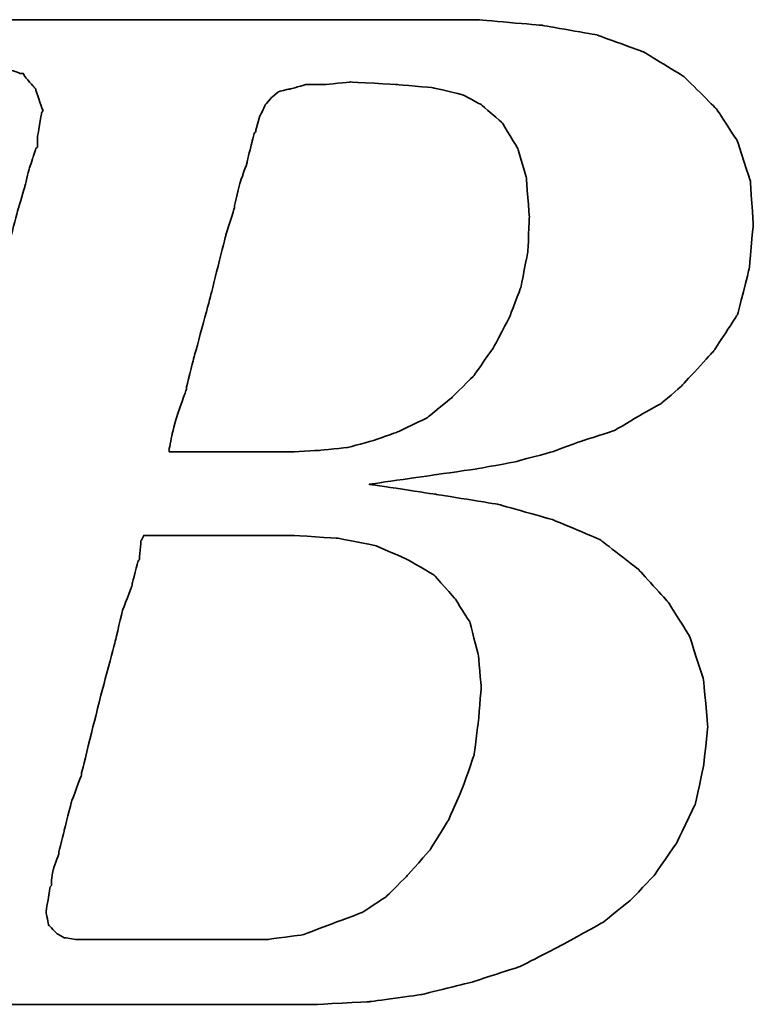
# Model space of a CAD drawing. Header units: millimetres. Extents: x -75 to 176, y -426 to -259.
# Tile 42 of 56: x 94.5 to 96.61, y -337.13 to -334.3. Entities that reach past the tile are written whole.
import ezdxf

# ---------------------------------------------------------------- set-up
doc = ezdxf.new("R2010")
doc.units = ezdxf.units.MM
doc.header["$LTSCALE"] = 0.1
doc.layers.add('CHA', color=7, linetype='CONTINUOUS')
doc.layers.add('layer 1', color=7, linetype='CONTINUOUS')

# ---------------------------------------------------------------- blocks, each defined once
blk = doc.blocks.new('TBI MOTION logo(完整正式版)')
at = {"layer": 'layer 1', "color": 22, "lineweight": 35}
for points, knots in [([(-64.65375, -6.86375), (-64.65375, -6.86375), (-64.84375, -7.29625), (-64.84375, -7.29625), (-64.84375, -7.29625), (-64.84375, -7.29625), (-64.86875, -7.34375), (-64.86875, -7.34375), (-64.86875, -7.34375), (-64.86875, -7.34375), (-64.86875, -7.36875), (-64.86875, -7.36875), (-64.86875, -7.36875), (-64.86875, -7.36875), (-65.15375, -7.65375), (-65.15375, -7.65375), (-65.15375, -7.65375), (-65.15375, -7.65375), (-65.17875, -7.65375), (-65.17875, -7.65375), (-65.17875, -7.65375), (-65.17875, -7.65375), (-65.20375, -7.67875), (-65.20375, -7.67875), (-65.20375, -7.67875), (-65.20375, -7.67875), (-65.58875, -7.87125), (-65.58875, -7.87125), (-65.58875, -7.87125), (-65.58875, -7.87125), (-65.63375, -7.87125), (-65.63375, -7.87125), (-65.63375, -7.87125), (-65.63375, -7.87125), (-65.65875, -7.89375), (-65.65875, -7.89375), (-65.65875, -7.89375), (-65.65875, -7.89375), (-66.09375, -7.94375), (-66.09375, -7.94375), (-66.09375, -7.94375), (-66.09375, -7.94375), (-66.11375, -7.94375), (-66.11375, -7.94375), (-66.11375, -7.94375), (-66.11375, -7.94375), (-66.16375, -7.94375), (-66.16375, -7.94375), (-66.16375, -7.94375), (-66.16375, -7.94375), (-66.30875, -7.94375), (-66.30875, -7.94375), (-66.30875, -7.94375), (-66.30875, -7.94375), (-66.69375, -7.94375), (-66.69375, -7.94375), (-66.69375, -7.94375), (-66.69375, -7.94375), (-67.07375, -7.94375), (-67.07375, -7.94375), (-67.07375, -7.94375), (-67.07375, -7.94375), (-67.12375, -7.94375), (-67.12375, -7.94375), (-67.12375, -7.94375), (-67.12375, -7.94375), (-67.12375, -7.96625), (-67.12375, -7.96625), (-67.12375, -7.96625), (-67.12375, -7.96625), (-67.14875, -7.99125), (-67.14875, -7.99125), (-67.14875, -7.99125), (-67.14875, -7.99125), (-67.24375, -8.34875), (-67.24375, -8.34875), (-67.24375, -8.34875), (-67.24375, -8.34875), (-67.31375, -8.68625), (-67.31375, -8.68625), (-67.31375, -8.68625), (-67.31375, -8.68625), (-67.26875, -8.68625), (-67.26875, -8.68625), (-67.26875, -8.68625), (-67.26875, -8.68625), (-67.07375, -8.68625), (-67.07375, -8.68625), (-67.07375, -8.68625), (-67.07375, -8.68625), (-66.54875, -8.68625), (-66.54875, -8.68625), (-66.54875, -8.68625), (-66.54875, -8.68625), (-65.82625, -8.68625), (-65.82625, -8.68625), (-65.82625, -8.68625), (-65.82625, -8.68625), (-65.01375, -8.68625), (-65.01375, -8.68625), (-65.01375, -8.68625), (-65.01375, -8.68625), (-64.05375, -8.68625), (-64.05375, -8.68625), (-64.05375, -8.68625), (-64.05375, -8.68625), (-62.08375, -8.68625), (-62.08375, -8.68625), (-62.08375, -8.68625), (-62.08375, -8.68625), (-60.06875, -8.68625), (-60.06875, -8.68625), (-60.06875, -8.68625), (-60.06875, -8.68625), (-59.10875, -8.68625), (-59.10875, -8.68625), (-59.10875, -8.68625), (-59.10875, -8.68625), (-58.29375, -8.68625), (-58.29375, -8.68625), (-58.29375, -8.68625), (-58.29375, -8.68625), (-57.57375, -8.68625), (-57.57375, -8.68625), (-57.57375, -8.68625), (-57.57375, -8.68625), (-57.04875, -8.68625), (-57.04875, -8.68625), (-57.04875, -8.68625), (-57.04875, -8.68625), (-56.85375, -8.68625), (-56.85375, -8.68625), (-56.85375, -8.68625), (-56.85375, -8.68625), (-56.70875, -8.68625), (-56.70875, -8.68625), (-56.70875, -8.68625), (-56.70875, -8.68625), (-56.61375, -8.68625), (-56.61375, -8.68625), (-56.61375, -8.68625), (-56.61375, -8.68625), (-56.56875, -8.68625), (-56.56875, -8.68625), (-56.56875, -8.68625), (-56.56875, -8.68625), (-55.65375, -8.63875), (-55.65375, -8.63875), (-55.65375, -8.63875), (-55.65375, -8.63875), (-54.76875, -8.51875), (-54.76875, -8.51875), (-54.76875, -8.51875), (-54.76875, -8.51875), (-53.90375, -8.30375), (-53.90375, -8.30375), (-53.90375, -8.30375), (-53.90375, -8.30375), (-53.08875, -8.03875), (-53.08875, -8.03875), (-53.08875, -8.03875), (-53.08875, -8.03875), (-52.34375, -7.65375), (-52.34375, -7.65375), (-52.34375, -7.65375), (-52.34375, -7.65375), (-51.69875, -7.29625), (-51.69875, -7.29625), (-51.69875, -7.29625), (-51.69875, -7.29625), (-51.21875, -6.91125), (-51.21875, -6.91125), (-51.21875, -6.91125), (-51.21875, -6.91125), (-50.83375, -6.50375), (-50.83375, -6.50375), (-50.83375, -6.50375), (-50.83375, -6.50375), (-50.44875, -5.94875), (-50.44875, -5.94875), (-50.44875, -5.94875), (-50.44875, -5.94875), (-50.13875, -5.30375), (-50.13875, -5.30375), (-50.13875, -5.30375), (-50.13875, -5.30375), (-49.99375, -4.65375), (-49.99375, -4.65375), (-49.99375, -4.65375), (-49.99375, -4.65375), (-49.92375, -3.98375), (-49.92375, -3.98375), (-49.92375, -3.98375), (-49.92375, -3.98375), (-49.99375, -3.19374), (-49.99375, -3.19374), (-49.99375, -3.19374), (-49.99375, -3.19374), (-50.23374, -2.44874), (-50.23374, -2.44874), (-50.23374, -2.44874), (-50.23374, -2.44874), (-50.59375, -1.87374), (-50.59375, -1.87374), (-50.59375, -1.87374), (-50.59375, -1.87374), (-51.09875, -1.31874), (-51.09875, -1.31874), (-51.09875, -1.31874), (-51.09875, -1.31874), (-51.74375, -0.81875), (-51.74375, -0.81875), (-51.74375, -0.81875), (-51.74375, -0.81875), (-52.53875, -0.48125), (-52.53875, -0.48125), (-52.53875, -0.48125), (-52.53875, -0.48125), (-53.47375, -0.21875), (-53.47375, -0.21875), (-53.47375, -0.21875), (-53.47375, -0.21875), (-54.52875, -0.04874), (-54.52875, -0.04874), (-54.52875, -0.04874), (-54.52875, -0.04874), (-55.65375, 0.12125), (-55.65375, 0.12125), (-55.65375, 0.12125), (-55.65375, 0.12125), (-54.50375, 0.28624), (-54.50375, 0.28624), (-54.50375, 0.28624), (-54.50375, 0.28624), (-53.83375, 0.38124), (-53.83375, 0.38124), (-53.83375, 0.38124), (-53.83375, 0.38124), (-53.18375, 0.50125), (-53.18375, 0.50125), (-53.18375, 0.50125), (-53.18375, 0.50125), (-52.55875, 0.66874), (-52.55875, 0.66874), (-52.55875, 0.66874), (-52.55875, 0.66874), (-52.03375, 0.86124), (-52.03375, 0.86124), (-52.03375, 0.86124), (-52.03375, 0.86124), (-51.50374, 1.03124), (-51.50374, 1.03124), (-51.50374, 1.03124), (-51.50374, 1.03124), (-51.09875, 1.27125), (-51.09875, 1.27125), (-51.09875, 1.27125), (-51.09875, 1.27125), (-50.71375, 1.48624), (-50.71375, 1.48624), (-50.71375, 1.48624), (-50.71375, 1.48624), (-50.37625, 1.77625), (-50.37625, 1.77625), (-50.37625, 1.77625), (-50.37625, 1.77625), (-49.82375, 2.37625), (-49.82375, 2.37625), (-49.82375, 2.37625), (-49.82375, 2.37625), (-49.41875, 2.99625), (-49.41875, 2.99625), (-49.41875, 2.99625), (-49.41875, 2.99625), (-49.22375, 3.76625), (-49.22375, 3.76625), (-49.22375, 3.76625), (-49.22375, 3.76625), (-49.15375, 4.50874), (-49.15375, 4.50874), (-49.15375, 4.50874), (-49.15375, 4.50874), (-49.20375, 5.25125), (-49.20375, 5.25125), (-49.20375, 5.25125), (-49.20375, 5.25125), (-49.41875, 5.92625), (-49.41875, 5.92625), (-49.41875, 5.92625), (-49.41875, 5.92625), (-49.77875, 6.47625), (-49.77875, 6.47625), (-49.77875, 6.47625), (-49.77875, 6.47625), (-50.33125, 7.02624), (-50.33125, 7.02624), (-50.33125, 7.02624), (-50.33125, 7.02624), (-51.00125, 7.43625), (-51.00125, 7.43625), (-51.00125, 7.43625), (-51.00125, 7.43625), (-51.79375, 7.72625), (-51.79375, 7.72625), (-51.79375, 7.72625), (-51.79375, 7.72625), (-52.72875, 7.89124), (-52.72875, 7.89124), (-52.72875, 7.89124), (-52.72875, 7.89124), (-53.83375, 7.98625), (-53.83375, 7.98625), (-53.83375, 7.98625), (-53.83375, 7.98625), (-53.92875, 7.98625), (-53.92875, 7.98625), (-53.92875, 7.98625), (-53.92875, 7.98625), (-54.26375, 7.98625), (-54.26375, 7.98625), (-54.26375, 7.98625), (-54.26375, 7.98625), (-54.74375, 7.98625), (-54.74375, 7.98625), (-54.74375, 7.98625), (-54.74375, 7.98625), (-55.36875, 7.98625), (-55.36875, 7.98625), (-55.36875, 7.98625), (-55.36875, 7.98625), (-56.13375, 7.98625), (-56.13375, 7.98625), (-56.13375, 7.98625), (-56.13375, 7.98625), (-56.94875, 7.98625), (-56.94875, 7.98625), (-56.94875, 7.98625), (-56.94875, 7.98625), (-58.77625, 7.98625), (-58.77625, 7.98625), (-58.77625, 7.98625), (-58.77625, 7.98625), (-60.59875, 7.98625), (-60.59875, 7.98625), (-60.59875, 7.98625), (-60.59875, 7.98625), (-61.41375, 7.98625), (-61.41375, 7.98625), (-61.41375, 7.98625), (-61.41375, 7.98625), (-62.17875, 7.98625), (-62.17875, 7.98625), (-62.17875, 7.98625), (-62.17875, 7.98625), (-62.80375, 7.98625), (-62.80375, 7.98625), (-62.80375, 7.98625), (-62.80375, 7.98625), (-63.30625, 7.98625), (-63.30625, 7.98625), (-63.30625, 7.98625), (-63.30625, 7.98625), (-63.57375, 7.98625), (-63.57375, 7.98625), (-63.57375, 7.98625), (-63.57375, 7.98625), (-63.57375, 7.96375), (-63.57375, 7.96375), (-63.57375, 7.96375), (-63.57375, 7.96375), (-63.59875, 7.94125), (-63.59875, 7.94125), (-63.59875, 7.94125), (-63.59875, 7.94125), (-63.69375, 7.55625), (-63.69375, 7.55625), (-63.69375, 7.55625), (-63.69375, 7.55625), (-63.76375, 7.24624), (-63.76375, 7.24624), (-63.76375, 7.24624), (-63.76375, 7.24624), (-63.23875, 7.24624), (-63.23875, 7.24624), (-63.23875, 7.24624), (-63.23875, 7.24624), (-62.75875, 7.24624), (-62.75875, 7.24624), (-62.75875, 7.24624), (-62.75875, 7.24624), (-62.61125, 7.24624), (-62.61125, 7.24624), (-62.61125, 7.24624), (-62.61125, 7.24624), (-62.56625, 7.24624), (-62.56625, 7.24624), (-62.56625, 7.24624), (-62.56625, 7.24624), (-62.22875, 7.24624), (-62.22875, 7.24624), (-62.22875, 7.24624), (-62.22875, 7.24624), (-62.20375, 7.24624), (-62.20375, 7.24624), (-62.20375, 7.24624), (-62.20375, 7.24624), (-62.17875, 7.21875), (-62.17875, 7.21875), (-62.17875, 7.21875), (-62.17875, 7.21875), (-61.96375, 7.17125), (-61.96375, 7.17125), (-61.96375, 7.17125), (-61.96375, 7.17125), (-61.72375, 7.12624), (-61.72375, 7.12624), (-61.72375, 7.12624), (-61.72375, 7.12624), (-61.70375, 7.12624), (-61.70375, 7.12624), (-61.70375, 7.12624), (-61.70375, 7.12624), (-61.55875, 7.07624), (-61.55875, 7.07624), (-61.55875, 7.07624), (-61.55875, 7.07624), (-61.50875, 7.07624), (-61.50875, 7.07624), (-61.50875, 7.07624), (-61.50875, 7.07624), (-61.48375, 7.02624), (-61.48375, 7.02624), (-61.48375, 7.02624), (-61.48375, 7.02624), (-61.31875, 6.83375), (-61.31875, 6.83375), (-61.31875, 6.83375), (-61.31875, 6.83375), (-61.29375, 6.81125), (-61.29375, 6.81125), (-61.29375, 6.81125), (-61.29375, 6.81125), (-61.29375, 6.78625), (-61.29375, 6.78625), (-61.29375, 6.78625), (-61.29375, 6.78625), (-61.19875, 6.50124), (-61.19875, 6.50124), (-61.19875, 6.50124), (-61.19875, 6.50124), (-61.17375, 6.45124), (-61.17375, 6.45124), (-61.17375, 6.45124), (-61.17375, 6.45124), (-61.19875, 6.40625), (-61.19875, 6.40625), (-61.19875, 6.40625), (-61.19875, 6.40625), (-61.26875, 5.99624), (-61.26875, 5.99624), (-61.26875, 5.99624), (-61.26875, 5.99624), (-61.26875, 5.85125), (-61.26875, 5.85125), (-61.26875, 5.85125), (-61.26875, 5.85125), (-61.26875, 5.82625), (-61.26875, 5.82625), (-61.26875, 5.82625), (-61.26875, 5.82625), (-61.29375, 5.80625), (-61.29375, 5.80625), (-61.29375, 5.80625), (-61.29375, 5.80625), (-61.34125, 5.66125), (-61.34125, 5.66125), (-61.34125, 5.66125), (-61.34125, 5.66125), (-61.41375, 5.44625), (-61.41375, 5.44625), (-61.41375, 5.44625), (-61.41375, 5.44625), (-61.48375, 5.15625), (-61.48375, 5.15625), (-61.48375, 5.15625), (-61.48375, 5.15625), (-61.58375, 4.82124), (-61.58375, 4.82124), (-61.58375, 4.82124), (-61.58375, 4.82124), (-61.79875, 4.00375), (-61.79875, 4.00375), (-61.79875, 4.00375), (-61.79875, 4.00375), (-62.05875, 2.99625), (-62.05875, 2.99625), (-62.05875, 2.99625), (-62.05875, 2.99625), (-62.34875, 1.91625), (-62.34875, 1.91625), (-62.34875, 1.91625), (-62.34875, 1.91625), (-62.97375, -0.41124), (-62.97375, -0.41124), (-62.97375, -0.41124), (-62.97375, -0.41124), (-63.59875, -2.75875), (-63.59875, -2.75875), (-63.59875, -2.75875), (-63.59875, -2.75875), (-63.88375, -3.86374), (-63.88375, -3.86374), (-63.88375, -3.86374), (-63.88375, -3.86374), (-64.14875, -4.82374), (-64.14875, -4.82374), (-64.14875, -4.82374), (-64.14875, -4.82374), (-64.36375, -5.64125), (-64.36375, -5.64125), (-64.36375, -5.64125), (-64.36375, -5.64125), (-64.43625, -5.97625), (-64.43625, -5.97625), (-64.43625, -5.97625), (-64.43625, -5.97625), (-64.50875, -6.28625), (-64.50875, -6.28625), (-64.50875, -6.28625), (-64.50875, -6.28625), (-64.50875, -6.30875), (-64.50875, -6.30875), (-64.50875, -6.30875), (-64.50875, -6.30875), (-64.57875, -6.50375), (-64.57875, -6.50375), (-64.57875, -6.50375), (-64.57875, -6.50375), (-64.62875, -6.69625), (-64.62875, -6.69625), (-64.62875, -6.69625), (-64.62875, -6.69625), (-64.62875, -6.76875), (-64.62875, -6.76875), (-64.62875, -6.76875), (-64.62875, -6.76875), (-64.62875, -6.81375), (-64.62875, -6.81375), (-64.62875, -6.81375), (-64.62875, -6.81375), (-64.62875, -6.83875), (-64.62875, -6.83875), (-64.62875, -6.83875), (-64.62875, -6.83875), (-64.65375, -6.86375), (-64.65375, -6.86375)], [0, 0, 0, 0, 0.00719424, 0.00719424, 0.00719424, 0.00719425, 0.01438849, 0.01438849, 0.01438849, 0.0143885, 0.02158273, 0.02158273, 0.02158273, 0.02158274, 0.02877698, 0.02877698, 0.02877698, 0.02877699, 0.03597122, 0.03597122, 0.03597122, 0.03597123, 0.04316547, 0.04316547, 0.04316547, 0.04316548, 0.05035971, 0.05035971, 0.05035971, 0.05035972, 0.05755396, 0.05755396, 0.05755396, 0.05755397, 0.0647482, 0.0647482, 0.0647482, 0.06474821, 0.07194245, 0.07194245, 0.07194245, 0.07194246, 0.07913669, 0.07913669, 0.07913669, 0.0791367, 0.08633094, 0.08633094, 0.08633094, 0.08633095, 0.09352518, 0.09352518, 0.09352518, 0.09352519, 0.10071942, 0.10071942, 0.10071942, 0.10071943, 0.10791367, 0.10791367, 0.10791367, 0.10791368, 0.11510791, 0.11510791, 0.11510791, 0.11510792, 0.12230216, 0.12230216, 0.12230216, 0.12230217, 0.1294964, 0.1294964, 0.1294964, 0.12949641, 0.13669065, 0.13669065, 0.13669065, 0.13669066, 0.14388489, 0.14388489, 0.14388489, 0.1438849, 0.15107914, 0.15107914, 0.15107914, 0.15107915, 0.15827338, 0.15827338, 0.15827338, 0.15827339, 0.16546763, 0.16546763, 0.16546763, 0.16546764, 0.17266187, 0.17266187, 0.17266187, 0.17266188, 0.17985612, 0.17985612, 0.17985612, 0.17985613, 0.18705036, 0.18705036, 0.18705036, 0.18705037, 0.1942446, 0.1942446, 0.1942446, 0.19424461, 0.20143885, 0.20143885, 0.20143885, 0.20143886, 0.20863309, 0.20863309, 0.20863309, 0.2086331, 0.21582734, 0.21582734, 0.21582734, 0.21582735, 0.22302158, 0.22302158, 0.22302158, 0.22302159, 0.23021583, 0.23021583, 0.23021583, 0.23021584, 0.23741007, 0.23741007, 0.23741007, 0.23741008, 0.24460432, 0.24460432, 0.24460432, 0.24460433, 0.25179856, 0.25179856, 0.25179856, 0.25179857, 0.25899281, 0.25899281, 0.25899281, 0.25899282, 0.26618705, 0.26618705, 0.26618705, 0.26618706, 0.27338129, 0.27338129, 0.27338129, 0.2733813, 0.28057554, 0.28057554, 0.28057554, 0.28057555, 0.28776978, 0.28776978, 0.28776978, 0.28776979, 0.29496403, 0.29496403, 0.29496403, 0.29496404, 0.30215827, 0.30215827, 0.30215827, 0.30215828, 0.30935252, 0.30935252, 0.30935252, 0.30935253, 0.31654676, 0.31654676, 0.31654676, 0.31654677, 0.32374101, 0.32374101, 0.32374101, 0.32374102, 0.33093525, 0.33093525, 0.33093525, 0.33093526, 0.3381295, 0.3381295, 0.3381295, 0.33812951, 0.34532374, 0.34532374, 0.34532374, 0.34532375, 0.35251799, 0.35251799, 0.35251799, 0.352518, 0.35971223, 0.35971223, 0.35971223, 0.35971224, 0.36690647, 0.36690647, 0.36690647, 0.36690648, 0.37410072, 0.37410072, 0.37410072, 0.37410073, 0.38129496, 0.38129496, 0.38129496, 0.38129497, 0.38848921, 0.38848921, 0.38848921, 0.38848922, 0.39568345, 0.39568345, 0.39568345, 0.39568346, 0.4028777, 0.4028777, 0.4028777, 0.40287771, 0.41007194, 0.41007194, 0.41007194, 0.41007195, 0.41726619, 0.41726619, 0.41726619, 0.4172662, 0.42446043, 0.42446043, 0.42446043, 0.42446044, 0.43165468, 0.43165468, 0.43165468, 0.43165469, 0.43884892, 0.43884892, 0.43884892, 0.43884893, 0.44604317, 0.44604317, 0.44604317, 0.44604318, 0.45323741, 0.45323741, 0.45323741, 0.45323742, 0.46043165, 0.46043165, 0.46043165, 0.46043166, 0.4676259, 0.4676259, 0.4676259, 0.46762591, 0.47482014, 0.47482014, 0.47482014, 0.47482015, 0.48201439, 0.48201439, 0.48201439, 0.4820144, 0.48920863, 0.48920863, 0.48920863, 0.48920864, 0.49640288, 0.49640288, 0.49640288, 0.49640289, 0.50359712, 0.50359712, 0.50359712, 0.50359713, 0.51079137, 0.51079137, 0.51079137, 0.51079138, 0.51798561, 0.51798561, 0.51798561, 0.51798562, 0.52517986, 0.52517986, 0.52517986, 0.52517987, 0.5323741, 0.5323741, 0.5323741, 0.53237411, 0.53956835, 0.53956835, 0.53956835, 0.53956836, 0.54676259, 0.54676259, 0.54676259, 0.5467626, 0.55395683, 0.55395683, 0.55395683, 0.55395684, 0.56115108, 0.56115108, 0.56115108, 0.56115109, 0.56834532, 0.56834532, 0.56834532, 0.56834533, 0.57553957, 0.57553957, 0.57553957, 0.57553958, 0.58273381, 0.58273381, 0.58273381, 0.58273382, 0.58992806, 0.58992806, 0.58992806, 0.58992807, 0.5971223, 0.5971223, 0.5971223, 0.59712231, 0.60431655, 0.60431655, 0.60431655, 0.60431656, 0.61151079, 0.61151079, 0.61151079, 0.6115108, 0.61870504, 0.61870504, 0.61870504, 0.61870505, 0.62589928, 0.62589928, 0.62589928, 0.62589929, 0.63309353, 0.63309353, 0.63309353, 0.63309354, 0.64028777, 0.64028777, 0.64028777, 0.64028778, 0.64748201, 0.64748201, 0.64748201, 0.64748202, 0.65467626, 0.65467626, 0.65467626, 0.65467627, 0.6618705, 0.6618705, 0.6618705, 0.66187051, 0.66906475, 0.66906475, 0.66906475, 0.66906476, 0.67625899, 0.67625899, 0.67625899, 0.676259, 0.68345324, 0.68345324, 0.68345324, 0.68345325, 0.69064748, 0.69064748, 0.69064748, 0.69064749, 0.69784173, 0.69784173, 0.69784173, 0.69784174, 0.70503597, 0.70503597, 0.70503597, 0.70503598, 0.71223022, 0.71223022, 0.71223022, 0.71223023, 0.71942446, 0.71942446, 0.71942446, 0.71942447, 0.72661871, 0.72661871, 0.72661871, 0.72661872, 0.73381295, 0.73381295, 0.73381295, 0.73381296, 0.74100719, 0.74100719, 0.74100719, 0.7410072, 0.74820144, 0.74820144, 0.74820144, 0.74820145, 0.75539568, 0.75539568, 0.75539568, 0.75539569, 0.76258993, 0.76258993, 0.76258993, 0.76258994, 0.76978417, 0.76978417, 0.76978417, 0.76978418, 0.77697842, 0.77697842, 0.77697842, 0.77697843, 0.78417266, 0.78417266, 0.78417266, 0.78417267, 0.79136691, 0.79136691, 0.79136691, 0.79136692, 0.79856115, 0.79856115, 0.79856115, 0.79856116, 0.8057554, 0.8057554, 0.8057554, 0.80575541, 0.81294964, 0.81294964, 0.81294964, 0.81294965, 0.82014388, 0.82014388, 0.82014388, 0.82014389, 0.82733813, 0.82733813, 0.82733813, 0.82733814, 0.83453237, 0.83453237, 0.83453237, 0.83453238, 0.84172662, 0.84172662, 0.84172662, 0.84172663, 0.84892086, 0.84892086, 0.84892086, 0.84892087, 0.85611511, 0.85611511, 0.85611511, 0.85611512, 0.86330935, 0.86330935, 0.86330935, 0.86330936, 0.8705036, 0.8705036, 0.8705036, 0.87050361, 0.87769784, 0.87769784, 0.87769784, 0.87769785, 0.88489209, 0.88489209, 0.88489209, 0.8848921, 0.89208633, 0.89208633, 0.89208633, 0.89208634, 0.89928058, 0.89928058, 0.89928058, 0.89928059, 0.90647482, 0.90647482, 0.90647482, 0.90647483, 0.91366906, 0.91366906, 0.91366906, 0.91366907, 0.92086331, 0.92086331, 0.92086331, 0.92086332, 0.92805755, 0.92805755, 0.92805755, 0.92805756, 0.9352518, 0.9352518, 0.9352518, 0.93525181, 0.94244604, 0.94244604, 0.94244604, 0.94244605, 0.94964029, 0.94964029, 0.94964029, 0.9496403, 0.95683453, 0.95683453, 0.95683453, 0.95683454, 0.96402878, 0.96402878, 0.96402878, 0.96402879, 0.97122302, 0.97122302, 0.97122302, 0.97122303, 0.97841727, 0.97841727, 0.97841727, 0.97841728, 0.98561151, 0.98561151, 0.98561151, 0.98561152, 0.99280576, 0.99280576, 0.99280576, 0.99280577, 1, 1, 1, 1]), ([(-57.50375, 6.35625), (-57.50375, 6.35625), (-57.57375, 6.11625), (-57.57375, 6.11625), (-57.57375, 6.11625), (-57.57375, 6.11625), (-57.57375, 6.09125), (-57.57375, 6.09125), (-57.57375, 6.09125), (-57.57375, 6.09125), (-57.59875, 6.06625), (-57.59875, 6.06625), (-57.59875, 6.06625), (-57.59875, 6.06625), (-57.64875, 5.87625), (-57.64875, 5.87625), (-57.64875, 5.87625), (-57.64875, 5.87625), (-57.71875, 5.58875), (-57.71875, 5.58875), (-57.71875, 5.58875), (-57.71875, 5.58875), (-57.71875, 5.56625), (-57.71875, 5.56625), (-57.71875, 5.56625), (-57.71875, 5.56625), (-57.83875, 5.23125), (-57.83875, 5.23125), (-57.83875, 5.23125), (-57.83875, 5.23125), (-57.93625, 4.82124), (-57.93625, 4.82124), (-57.93625, 4.82124), (-57.93625, 4.82124), (-57.93625, 4.79624), (-57.93625, 4.79624), (-57.93625, 4.79624), (-57.93625, 4.79624), (-58.07875, 4.34125), (-58.07875, 4.34125), (-58.07875, 4.34125), (-58.07875, 4.34125), (-58.34375, 3.28625), (-58.34375, 3.28625), (-58.34375, 3.28625), (-58.34375, 3.28625), (-58.62875, 2.23124), (-58.62875, 2.23124), (-58.62875, 2.23124), (-58.62875, 2.23124), (-58.74875, 1.75125), (-58.74875, 1.75125), (-58.74875, 1.75125), (-58.74875, 1.75125), (-58.74875, 1.72625), (-58.74875, 1.72625), (-58.74875, 1.72625), (-58.74875, 1.72625), (-58.89375, 1.31625), (-58.89375, 1.31625), (-58.89375, 1.31625), (-58.89375, 1.31625), (-58.98875, 0.98124), (-58.98875, 0.98124), (-58.98875, 0.98124), (-58.98875, 0.98124), (-59.03875, 0.71625), (-59.03875, 0.71625), (-59.03875, 0.71625), (-59.03875, 0.71625), (-59.03875, 0.66874), (-59.03875, 0.66874), (-59.03875, 0.66874), (-59.03875, 0.66874), (-58.91875, 0.66874), (-58.91875, 0.66874), (-58.91875, 0.66874), (-58.91875, 0.66874), (-58.53375, 0.66874), (-58.53375, 0.66874), (-58.53375, 0.66874), (-58.53375, 0.66874), (-58.10375, 0.66874), (-58.10375, 0.66874), (-58.10375, 0.66874), (-58.10375, 0.66874), (-57.66875, 0.66874), (-57.66875, 0.66874), (-57.66875, 0.66874), (-57.66875, 0.66874), (-57.33375, 0.66874), (-57.33375, 0.66874), (-57.33375, 0.66874), (-57.33375, 0.66874), (-57.09375, 0.66874), (-57.09375, 0.66874), (-57.09375, 0.66874), (-57.09375, 0.66874), (-56.99875, 0.66874), (-56.99875, 0.66874), (-56.99875, 0.66874), (-56.99875, 0.66874), (-56.49375, 0.69374), (-56.49375, 0.69374), (-56.49375, 0.69374), (-56.49375, 0.69374), (-56.01375, 0.74374), (-56.01375, 0.74374), (-56.01375, 0.74374), (-56.01375, 0.74374), (-55.58375, 0.86124), (-55.58375, 0.86124), (-55.58375, 0.86124), (-55.58375, 0.86124), (-55.17375, 1.00624), (-55.17375, 1.00624), (-55.17375, 1.00624), (-55.17375, 1.00624), (-54.67375, 1.24625), (-54.67375, 1.24625), (-54.67375, 1.24625), (-54.67375, 1.24625), (-54.26375, 1.58124), (-54.26375, 1.58124), (-54.26375, 1.58124), (-54.26375, 1.58124), (-53.87875, 1.96374), (-53.87875, 1.96374), (-53.87875, 1.96374), (-53.87875, 1.96374), (-53.54375, 2.44625), (-53.54375, 2.44625), (-53.54375, 2.44625), (-53.54375, 2.44625), (-53.27875, 2.95125), (-53.27875, 2.95125), (-53.27875, 2.95125), (-53.27875, 2.95125), (-53.08875, 3.45124), (-53.08875, 3.45124), (-53.08875, 3.45124), (-53.08875, 3.45124), (-52.96875, 4.05124), (-52.96875, 4.05124), (-52.96875, 4.05124), (-52.96875, 4.05124), (-52.94375, 4.65125), (-52.94375, 4.65125), (-52.94375, 4.65125), (-52.94375, 4.65125), (-52.99375, 5.30125), (-52.99375, 5.30125), (-52.99375, 5.30125), (-52.99375, 5.30125), (-53.13875, 5.80625), (-53.13875, 5.80625), (-53.13875, 5.80625), (-53.13875, 5.80625), (-53.39875, 6.23625), (-53.39875, 6.23625), (-53.39875, 6.23625), (-53.39875, 6.23625), (-53.75875, 6.54875), (-53.75875, 6.54875), (-53.75875, 6.54875), (-53.75875, 6.54875), (-54.07375, 6.71625), (-54.07375, 6.71625), (-54.07375, 6.71625), (-54.07375, 6.71625), (-54.57375, 6.83375), (-54.57375, 6.83375), (-54.57375, 6.83375), (-54.57375, 6.83375), (-55.17375, 6.88625), (-55.17375, 6.88625), (-55.17375, 6.88625), (-55.17375, 6.88625), (-55.96875, 6.93125), (-55.96875, 6.93125), (-55.96875, 6.93125), (-55.96875, 6.93125), (-56.39875, 6.88625), (-56.39875, 6.88625), (-56.39875, 6.88625), (-56.39875, 6.88625), (-56.42125, 6.88625), (-56.42125, 6.88625), (-56.42125, 6.88625), (-56.42125, 6.88625), (-56.73375, 6.88625), (-56.73375, 6.88625), (-56.73375, 6.88625), (-56.73375, 6.88625), (-56.99875, 6.81125), (-56.99875, 6.81125), (-56.99875, 6.81125), (-56.99875, 6.81125), (-57.02375, 6.81125), (-57.02375, 6.81125), (-57.02375, 6.81125), (-57.02375, 6.81125), (-57.18875, 6.76625), (-57.18875, 6.76625), (-57.18875, 6.76625), (-57.18875, 6.76625), (-57.30875, 6.66625), (-57.30875, 6.66625), (-57.30875, 6.66625), (-57.30875, 6.66625), (-57.40875, 6.54875), (-57.40875, 6.54875), (-57.40875, 6.54875), (-57.40875, 6.54875), (-57.50375, 6.35625), (-57.50375, 6.35625)], [0, 0, 0, 0, 0.01851852, 0.01851852, 0.01851852, 0.01851853, 0.03703704, 0.03703704, 0.03703704, 0.03703705, 0.05555556, 0.05555556, 0.05555556, 0.05555557, 0.07407407, 0.07407407, 0.07407407, 0.07407408, 0.09259259, 0.09259259, 0.09259259, 0.0925926, 0.11111111, 0.11111111, 0.11111111, 0.11111112, 0.12962963, 0.12962963, 0.12962963, 0.12962964, 0.14814815, 0.14814815, 0.14814815, 0.14814816, 0.16666667, 0.16666667, 0.16666667, 0.16666668, 0.18518519, 0.18518519, 0.18518519, 0.1851852, 0.2037037, 0.2037037, 0.2037037, 0.20370371, 0.22222222, 0.22222222, 0.22222222, 0.22222223, 0.24074074, 0.24074074, 0.24074074, 0.24074075, 0.25925926, 0.25925926, 0.25925926, 0.25925927, 0.27777778, 0.27777778, 0.27777778, 0.27777779, 0.2962963, 0.2962963, 0.2962963, 0.29629631, 0.31481481, 0.31481481, 0.31481481, 0.31481482, 0.33333333, 0.33333333, 0.33333333, 0.33333334, 0.35185185, 0.35185185, 0.35185185, 0.35185186, 0.37037037, 0.37037037, 0.37037037, 0.37037038, 0.38888889, 0.38888889, 0.38888889, 0.3888889, 0.40740741, 0.40740741, 0.40740741, 0.40740742, 0.42592593, 0.42592593, 0.42592593, 0.42592594, 0.44444444, 0.44444444, 0.44444444, 0.44444445, 0.46296296, 0.46296296, 0.46296296, 0.46296297, 0.48148148, 0.48148148, 0.48148148, 0.48148149, 0.5, 0.5, 0.5, 0.50000001, 0.51851852, 0.51851852, 0.51851852, 0.51851853, 0.53703704, 0.53703704, 0.53703704, 0.53703705, 0.55555556, 0.55555556, 0.55555556, 0.55555557, 0.57407407, 0.57407407, 0.57407407, 0.57407408, 0.59259259, 0.59259259, 0.59259259, 0.5925926, 0.61111111, 0.61111111, 0.61111111, 0.61111112, 0.62962963, 0.62962963, 0.62962963, 0.62962964, 0.64814815, 0.64814815, 0.64814815, 0.64814816, 0.66666667, 0.66666667, 0.66666667, 0.66666668, 0.68518519, 0.68518519, 0.68518519, 0.6851852, 0.7037037, 0.7037037, 0.7037037, 0.70370371, 0.72222222, 0.72222222, 0.72222222, 0.72222223, 0.74074074, 0.74074074, 0.74074074, 0.74074075, 0.75925926, 0.75925926, 0.75925926, 0.75925927, 0.77777778, 0.77777778, 0.77777778, 0.77777779, 0.7962963, 0.7962963, 0.7962963, 0.79629631, 0.81481481, 0.81481481, 0.81481481, 0.81481482, 0.83333333, 0.83333333, 0.83333333, 0.83333334, 0.85185185, 0.85185185, 0.85185185, 0.85185186, 0.87037037, 0.87037037, 0.87037037, 0.87037038, 0.88888889, 0.88888889, 0.88888889, 0.8888889, 0.90740741, 0.90740741, 0.90740741, 0.90740742, 0.92592593, 0.92592593, 0.92592593, 0.92592594, 0.94444444, 0.94444444, 0.94444444, 0.94444445, 0.96296296, 0.96296296, 0.96296296, 0.96296297, 0.98148148, 0.98148148, 0.98148148, 0.98148149, 1, 1, 1, 1]), ([(-61.03125, -6.57375), (-61.03125, -6.57375), (-61.03125, -6.67125), (-61.03125, -6.67125), (-61.03125, -6.67125), (-61.03125, -6.67125), (-61.05375, -6.69625), (-61.05375, -6.69625), (-61.05375, -6.69625), (-61.05375, -6.69625), (-61.12375, -7.12875), (-61.12375, -7.12875), (-61.12375, -7.12875), (-61.12375, -7.12875), (-61.07875, -7.34375), (-61.07875, -7.34375), (-61.07875, -7.34375), (-61.07875, -7.34375), (-60.93375, -7.48875), (-60.93375, -7.48875), (-60.93375, -7.48875), (-60.93375, -7.48875), (-60.81375, -7.55625), (-60.81375, -7.55625), (-60.81375, -7.55625), (-60.81375, -7.55625), (-60.62375, -7.58375), (-60.62375, -7.58375), (-60.62375, -7.58375), (-60.62375, -7.58375), (-60.30875, -7.58375), (-60.30875, -7.58375), (-60.30875, -7.58375), (-60.30875, -7.58375), (-59.97375, -7.58375), (-59.97375, -7.58375), (-59.97375, -7.58375), (-59.97375, -7.58375), (-59.87875, -7.58375), (-59.87875, -7.58375), (-59.87875, -7.58375), (-59.87875, -7.58375), (-59.63625, -7.58375), (-59.63625, -7.58375), (-59.63625, -7.58375), (-59.63625, -7.58375), (-58.96875, -7.58375), (-58.96875, -7.58375), (-58.96875, -7.58375), (-58.96875, -7.58375), (-58.29375, -7.58375), (-58.29375, -7.58375), (-58.29375, -7.58375), (-58.29375, -7.58375), (-58.05375, -7.58375), (-58.05375, -7.58375), (-58.05375, -7.58375), (-58.05375, -7.58375), (-57.98375, -7.58375), (-57.98375, -7.58375), (-57.98375, -7.58375), (-57.98375, -7.58375), (-57.35875, -7.58375), (-57.35875, -7.58375), (-57.35875, -7.58375), (-57.35875, -7.58375), (-56.78375, -7.50875), (-56.78375, -7.50875), (-56.78375, -7.50875), (-56.78375, -7.50875), (-56.27875, -7.31875), (-56.27875, -7.31875), (-56.27875, -7.31875), (-56.27875, -7.31875), (-55.77375, -7.12875), (-55.77375, -7.12875), (-55.77375, -7.12875), (-55.77375, -7.12875), (-55.36875, -6.86375), (-55.36875, -6.86375), (-55.36875, -6.86375), (-55.36875, -6.86375), (-55.00875, -6.50375), (-55.00875, -6.50375), (-55.00875, -6.50375), (-55.00875, -6.50375), (-54.62375, -6.06875), (-54.62375, -6.06875), (-54.62375, -6.06875), (-54.62375, -6.06875), (-54.31375, -5.56875), (-54.31375, -5.56875), (-54.31375, -5.56875), (-54.31375, -5.56875), (-54.07375, -5.01625), (-54.07375, -5.01625), (-54.07375, -5.01625), (-54.07375, -5.01625), (-53.87875, -4.46374), (-53.87875, -4.46374), (-53.87875, -4.46374), (-53.87875, -4.46374), (-53.80875, -3.91375), (-53.80875, -3.91375), (-53.80875, -3.91375), (-53.80875, -3.91375), (-53.75875, -3.31375), (-53.75875, -3.31375), (-53.75875, -3.31375), (-53.75875, -3.31375), (-53.80875, -2.75875), (-53.80875, -2.75875), (-53.80875, -2.75875), (-53.80875, -2.75875), (-53.95375, -2.20875), (-53.95375, -2.20875), (-53.95375, -2.20875), (-53.95375, -2.20875), (-54.19375, -1.82625), (-54.19375, -1.82625), (-54.19375, -1.82625), (-54.19375, -1.82625), (-54.55375, -1.41875), (-54.55375, -1.41875), (-54.55375, -1.41875), (-54.55375, -1.41875), (-55.00875, -1.15125), (-55.00875, -1.15125), (-55.00875, -1.15125), (-55.00875, -1.15125), (-55.56125, -0.91375), (-55.56125, -0.91375), (-55.56125, -0.91375), (-55.56125, -0.91375), (-56.18125, -0.79375), (-56.18125, -0.79375), (-56.18125, -0.79375), (-56.18125, -0.79375), (-56.94875, -0.74374), (-56.94875, -0.74374), (-56.94875, -0.74374), (-56.94875, -0.74374), (-56.99875, -0.74374), (-56.99875, -0.74374), (-56.99875, -0.74374), (-56.99875, -0.74374), (-57.09375, -0.74374), (-57.09375, -0.74374), (-57.09375, -0.74374), (-57.09375, -0.74374), (-57.38375, -0.74374), (-57.38375, -0.74374), (-57.38375, -0.74374), (-57.38375, -0.74374), (-57.76875, -0.74374), (-57.76875, -0.74374), (-57.76875, -0.74374), (-57.76875, -0.74374), (-58.24625, -0.74374), (-58.24625, -0.74374), (-58.24625, -0.74374), (-58.24625, -0.74374), (-58.72875, -0.74374), (-58.72875, -0.74374), (-58.72875, -0.74374), (-58.72875, -0.74374), (-59.20875, -0.74374), (-59.20875, -0.74374), (-59.20875, -0.74374), (-59.20875, -0.74374), (-59.46875, -0.74374), (-59.46875, -0.74374), (-59.46875, -0.74374), (-59.46875, -0.74374), (-59.51625, -0.83875), (-59.51625, -0.83875), (-59.51625, -0.83875), (-59.51625, -0.83875), (-59.54375, -1.15125), (-59.54375, -1.15125), (-59.54375, -1.15125), (-59.54375, -1.15125), (-59.56375, -1.17874), (-59.56375, -1.17874), (-59.56375, -1.17874), (-59.56375, -1.17874), (-59.66375, -1.55875), (-59.66375, -1.55875), (-59.66375, -1.55875), (-59.66375, -1.55875), (-59.66375, -1.58375), (-59.66375, -1.58375), (-59.66375, -1.58375), (-59.66375, -1.58375), (-59.82875, -2.01874), (-59.82875, -2.01874), (-59.82875, -2.01874), (-59.82875, -2.01874), (-59.94875, -2.52125), (-59.94875, -2.52125), (-59.94875, -2.52125), (-59.94875, -2.52125), (-60.23875, -3.62375), (-60.23875, -3.62375), (-60.23875, -3.62375), (-60.23875, -3.62375), (-60.52375, -4.77624), (-60.52375, -4.77624), (-60.52375, -4.77624), (-60.52375, -4.77624), (-60.52375, -4.79874), (-60.52375, -4.79874), (-60.52375, -4.79874), (-60.52375, -4.79874), (-60.69125, -5.25375), (-60.69125, -5.25375), (-60.69125, -5.25375), (-60.69125, -5.25375), (-60.81375, -5.73625), (-60.81375, -5.73625), (-60.81375, -5.73625), (-60.81375, -5.73625), (-60.90875, -6.11875), (-60.90875, -6.11875), (-60.90875, -6.11875), (-60.90875, -6.11875), (-60.90875, -6.14375), (-60.90875, -6.14375), (-60.90875, -6.14375), (-60.90875, -6.14375), (-61.00375, -6.40875), (-61.00375, -6.40875), (-61.00375, -6.40875), (-61.00375, -6.40875), (-61.03125, -6.57375), (-61.03125, -6.57375)], [0, 0, 0, 0, 0.01694915, 0.01694915, 0.01694915, 0.01694916, 0.03389831, 0.03389831, 0.03389831, 0.03389832, 0.05084746, 0.05084746, 0.05084746, 0.05084747, 0.06779661, 0.06779661, 0.06779661, 0.06779662, 0.08474576, 0.08474576, 0.08474576, 0.08474577, 0.10169492, 0.10169492, 0.10169492, 0.10169493, 0.11864407, 0.11864407, 0.11864407, 0.11864408, 0.13559322, 0.13559322, 0.13559322, 0.13559323, 0.15254237, 0.15254237, 0.15254237, 0.15254238, 0.16949153, 0.16949153, 0.16949153, 0.16949154, 0.18644068, 0.18644068, 0.18644068, 0.18644069, 0.20338983, 0.20338983, 0.20338983, 0.20338984, 0.22033898, 0.22033898, 0.22033898, 0.22033899, 0.23728814, 0.23728814, 0.23728814, 0.23728815, 0.25423729, 0.25423729, 0.25423729, 0.2542373, 0.27118644, 0.27118644, 0.27118644, 0.27118645, 0.28813559, 0.28813559, 0.28813559, 0.2881356, 0.30508475, 0.30508475, 0.30508475, 0.30508476, 0.3220339, 0.3220339, 0.3220339, 0.32203391, 0.33898305, 0.33898305, 0.33898305, 0.33898306, 0.3559322, 0.3559322, 0.3559322, 0.35593221, 0.37288136, 0.37288136, 0.37288136, 0.37288137, 0.38983051, 0.38983051, 0.38983051, 0.38983052, 0.40677966, 0.40677966, 0.40677966, 0.40677967, 0.42372881, 0.42372881, 0.42372881, 0.42372882, 0.44067797, 0.44067797, 0.44067797, 0.44067798, 0.45762712, 0.45762712, 0.45762712, 0.45762713, 0.47457627, 0.47457627, 0.47457627, 0.47457628, 0.49152542, 0.49152542, 0.49152542, 0.49152543, 0.50847458, 0.50847458, 0.50847458, 0.50847459, 0.52542373, 0.52542373, 0.52542373, 0.52542374, 0.54237288, 0.54237288, 0.54237288, 0.54237289, 0.55932203, 0.55932203, 0.55932203, 0.55932204, 0.57627119, 0.57627119, 0.57627119, 0.5762712, 0.59322034, 0.59322034, 0.59322034, 0.59322035, 0.61016949, 0.61016949, 0.61016949, 0.6101695, 0.62711864, 0.62711864, 0.62711864, 0.62711865, 0.6440678, 0.6440678, 0.6440678, 0.64406781, 0.66101695, 0.66101695, 0.66101695, 0.66101696, 0.6779661, 0.6779661, 0.6779661, 0.67796611, 0.69491525, 0.69491525, 0.69491525, 0.69491526, 0.71186441, 0.71186441, 0.71186441, 0.71186442, 0.72881356, 0.72881356, 0.72881356, 0.72881357, 0.74576271, 0.74576271, 0.74576271, 0.74576272, 0.76271186, 0.76271186, 0.76271186, 0.76271187, 0.77966102, 0.77966102, 0.77966102, 0.77966103, 0.79661017, 0.79661017, 0.79661017, 0.79661018, 0.81355932, 0.81355932, 0.81355932, 0.81355933, 0.83050847, 0.83050847, 0.83050847, 0.83050848, 0.84745763, 0.84745763, 0.84745763, 0.84745764, 0.86440678, 0.86440678, 0.86440678, 0.86440679, 0.88135593, 0.88135593, 0.88135593, 0.88135594, 0.89830508, 0.89830508, 0.89830508, 0.89830509, 0.91525424, 0.91525424, 0.91525424, 0.91525425, 0.93220339, 0.93220339, 0.93220339, 0.9322034, 0.94915254, 0.94915254, 0.94915254, 0.94915255, 0.96610169, 0.96610169, 0.96610169, 0.9661017, 0.98305085, 0.98305085, 0.98305085, 0.98305086, 1, 1, 1, 1])]:
    blk.add_open_spline(points, degree=3, knots=knots, dxfattribs=at)

msp = doc.modelspace()

# ---------------------------------------------------------------- block references
at = {"layer": 'CHA', "color": 7, "xscale": 0.169477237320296, "yscale": 0.169477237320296, "zscale": 0.169477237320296}
msp.add_blockref('TBI MOTION logo(完整正式版)', (104.9368, -335.6557), dxfattribs=at)

doc.saveas('drawing.dxf')
